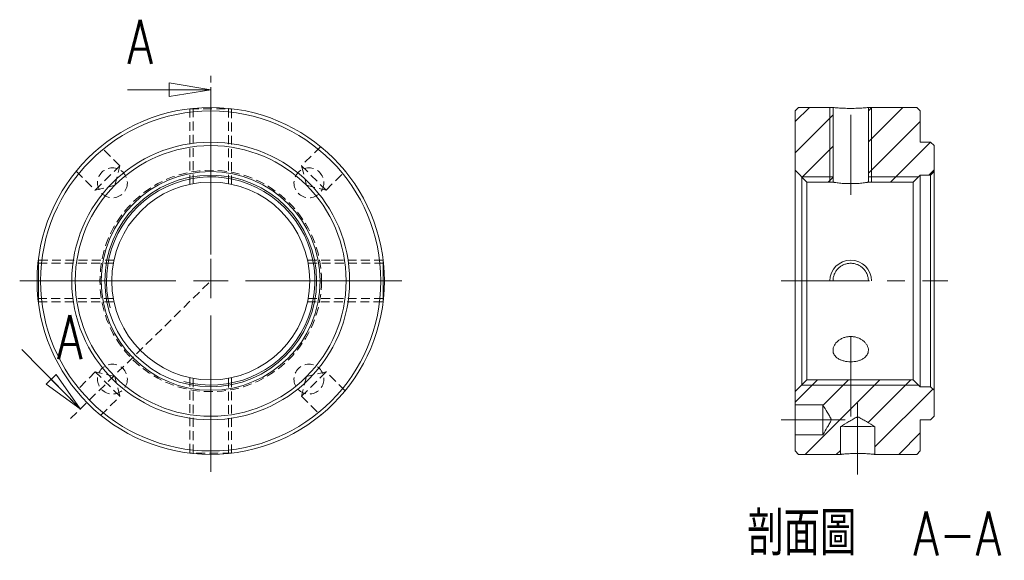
# Model space of a CAD drawing. Header units: millimetres. Extents: x 54 to 199, y 13 to 184.
# Tile 1 of 2: x 54 to 196, y 13 to 91. Entities that reach past the tile are written whole.
import ezdxf

# ---------------------------------------------------------------- set-up
doc = ezdxf.new("R2010")
doc.units = ezdxf.units.MM
doc.linetypes.add('CENTERX2', pattern=[20.32, 12.7, -2.54, 2.54, -2.54])
doc.linetypes.add('HIDDEN', pattern=[1.905, 1.27, -0.635])
doc.layers.get('0').update_dxf_attribs({"lineweight": 18})
doc.layers.add('FORMAT', color=7, linetype='Continuous', lineweight=18)
doc.styles.add('SLDTEXTSTYLE0', font='txt.shx', dxfattribs={"width": 0.75})
doc.styles.add('SLDTEXTSTYLE1', font='txt.shx', dxfattribs={"width": 0.75, "bigfont": 'bigfont.shx'})

# ---------------------------------------------------------------- blocks, each defined once
blk = doc.blocks.new('SW_CENTERMARKSYMBOL_0')
at = {"layer": 'FORMAT', "color": 0}
for p, q in [((0, 5), (0, 27.5)), ((0, 0), (0, 2.5)), ((-5, 0), (-27.5, 0)), ((0, 0), (-2.5, 0)), ((0, 0), (0, -2.5)), ((0, 0), (2.5, 0)), ((5, 0), (27.5, 0)), ((0, -5), (0, -27.5))]:
    blk.add_line(p, q, dxfattribs=at)
blk = doc.blocks.new('_CLOSED')
at = {"color": 0, "linetype": 'ByBlock', "lineweight": -2}
for p, q in [((-1, 0.166667), (0, 0)), ((-1, 0.166667), (-1, -0.166667)), ((0, 0), (-1, -0.166667)), ((0, 0), (-1, 0))]:
    blk.add_line(p, q, dxfattribs=at)
blk = doc.blocks.new('SW_NOTE_0')
at = {"layer": 'FORMAT', "color": 0, "char_height": 6.35, "attachment_point": 2}
for s, insert, width, style in [('剖面圖', (12.5, 8.19), 35.2954, 'SLDTEXTSTYLE1'), ('A-A', (34.92, 8.19), 25.4, 'SLDTEXTSTYLE0')]:
    blk.add_mtext(s, dxfattribs=dict(at, insert=insert, width=width, style=style))

msp = doc.modelspace()

# ---------------------------------------------------------------- hatches: boundary and pattern name
at = {"linetype": 'Continuous', "lineweight": 0}
h = msp.add_hatch(dxfattribs=at)
h.set_pattern_fill('ANSI31', style=0, pattern_type=0)
h.paths.add_polyline_path([(171.29, 78.08), (166.34, 78.08), (165.84, 77.58), (165.84, 69.03), (167.54, 67.33), (171.29, 67.33)], flags=0)
h = msp.add_hatch(dxfattribs=at)
h.set_pattern_fill('ANSI31', style=0, pattern_type=0)
h.paths.add_polyline_path([(185.34, 73.08), (183.84, 73.08), (183.84, 77.58), (183.34, 78.08), (176.39, 78.08), (176.39, 67.33), (182.84, 67.33), (183.84, 68.33), (185.34, 68.33), (185.84, 68.83), (185.84, 72.58)], flags=0)
h = msp.add_hatch(dxfattribs=at)
h.set_pattern_fill('ANSI31', style=0, pattern_type=0)
edge = h.paths.add_edge_path(flags=0)
edge.add_line((172.34, 32.07), (172.34, 30.07))
edge.add_line((172.34, 30.07), (172.35, 28.08))
edge.add_line((172.35, 28.08), (172.34, 32.07))
edge.add_spline(control_points=[(172.34, 32.07), (172.5, 32.17), (172.66, 32.26), (172.82, 32.36), (173.32, 32.66), (173.82, 32.96), (174.33, 33.25), (174.46, 33.33), (174.58, 33.41), (174.73, 33.45), (174.76, 33.46), (174.81, 33.47), (174.85, 33.47), (174.89, 33.47), (174.93, 33.46), (174.97, 33.44), (175.04, 33.42), (175.1, 33.39), (175.16, 33.35), (175.28, 33.29), (175.39, 33.23), (175.5, 33.16), (175.71, 33.04), (175.92, 32.92), (176.13, 32.79), (176.53, 32.55), (176.93, 32.31), (177.33, 32.07)], knot_values=[0, 0, 0, 0, 0.556702, 0.556702, 0.556702, 2.318367, 2.318367, 2.318367, 2.764517, 2.764517, 2.764517, 2.890565, 2.890565, 2.890565, 3.014685, 3.014685, 3.014685, 3.22637, 3.22637, 3.22637, 3.609226, 3.609226, 3.609226, 4.33883, 4.33883, 4.33883, 5.732253, 5.732253, 5.732253, 5.732253], weights=[1, 1, 1, 1, 1, 1, 1, 1, 1, 1, 1, 1, 1, 1, 1, 1, 1, 1, 1, 1, 1, 1, 1, 1, 1, 1, 1, 1], degree=3, periodic=0)
edge.add_line((177.33, 28.08), (177.33, 30.07))
edge.add_line((177.33, 30.07), (177.33, 32.07))
edge.add_line((177.33, 28.08), (183.34, 28.08))
edge.add_line((183.34, 28.08), (183.84, 28.58))
edge.add_line((183.84, 28.58), (183.84, 33.08))
edge.add_line((183.84, 33.08), (185.34, 33.08))
edge.add_line((185.34, 33.08), (185.84, 33.58))
edge.add_line((185.84, 33.58), (185.84, 37.33))
edge.add_line((185.84, 37.33), (185.34, 37.83))
edge.add_line((185.34, 37.83), (183.84, 37.83))
edge.add_line((183.84, 37.83), (182.84, 38.83))
edge.add_line((182.84, 38.83), (167.54, 38.83))
edge.add_line((167.54, 38.83), (165.84, 37.13))
edge.add_line((165.84, 37.13), (165.84, 35.22))
edge.add_line((165.84, 35.22), (169.84, 35.22))
edge.add_spline(control_points=[(169.84, 35.22), (170.14, 34.71), (170.45, 34.2), (170.74, 33.69), (170.83, 33.53), (170.93, 33.38), (170.99, 33.21), (171.01, 33.17), (171.02, 33.13), (171.02, 33.09), (171.02, 33.05), (171.01, 33.01), (171, 32.97), (170.99, 32.92), (170.96, 32.86), (170.93, 32.81), (170.88, 32.71), (170.83, 32.61), (170.77, 32.52), (170.67, 32.34), (170.56, 32.15), (170.46, 31.97), (170.25, 31.63), (170.04, 31.28), (169.84, 30.93)], knot_values=[0, 0, 0, 0, 1.784216, 1.784216, 1.784216, 2.329853, 2.329853, 2.329853, 2.448064, 2.448064, 2.448064, 2.566458, 2.566458, 2.566458, 2.747193, 2.747193, 2.747193, 3.076972, 3.076972, 3.076972, 3.704579, 3.704579, 3.704579, 4.913239, 4.913239, 4.913239, 4.913239], weights=[1, 1, 1, 1, 1, 1, 1, 1, 1, 1, 1, 1, 1, 1, 1, 1, 1, 1, 1, 1, 1, 1, 1, 1, 1], degree=3, periodic=0)
edge.add_line((169.84, 30.93), (165.84, 30.93))
edge.add_line((165.84, 30.93), (165.84, 28.58))
edge.add_line((165.84, 28.58), (166.34, 28.08))
edge.add_line((166.34, 28.08), (172.35, 28.08))

# ---------------------------------------------------------------- linework, layer by layer
at = {"color": 7, "linetype": 'HIDDEN', "lineweight": 0}
for p, q in [((81.69, 53.08), (81.69, 82.64)), ((78.69, 77.89), (78.69, 67.01)), ((78.69, 77.89), (78.69, 67.01)), ((78.69, 77.89), (84.69, 77.89)), ((79.14, 77.95), (79.14, 67.1)), ((84.24, 67.1), (84.24, 77.95)), ((84.69, 67.01), (84.69, 77.89)), ((84.69, 67.01), (84.69, 77.89)), ((68.6, 69.69), (65.86, 72.43)), ((97.51, 72.43), (94.77, 69.69)), ((65.07, 66.16), (68.6, 69.69)), ((67.9, 66.86), (68.6, 69.69)), ((94.77, 69.69), (98.3, 66.16)), ((94.77, 69.69), (95.47, 66.86)), ((62.33, 68.9), (65.07, 66.16)), ((98.3, 66.16), (101.04, 68.9)), ((65.07, 66.16), (67.9, 66.86)), ((95.47, 66.86), (98.3, 66.16)), ((67.66, 55.63), (56.81, 55.63)), ((67.75, 56.08), (56.87, 56.08)), ((67.75, 56.08), (56.87, 56.08)), ((106.5, 56.08), (95.62, 56.08)), ((106.5, 56.08), (95.62, 56.08)), ((106.56, 55.63), (95.71, 55.63)), ((61.49, 33.24), (81.69, 53.08)), ((67.44, 53.05), (67.44, 53.12)), ((56.82, 50.53), (67.66, 50.53)), ((56.87, 50.08), (67.75, 50.08)), ((56.87, 50.08), (67.75, 50.08)), ((95.62, 50.08), (106.5, 50.08)), ((95.62, 50.08), (106.5, 50.08)), ((95.71, 50.53), (106.55, 50.53)), ((65.07, 39.99), (62.33, 37.25)), ((68.6, 36.46), (65.07, 39.99)), ((67.9, 39.29), (65.07, 39.99)), ((98.3, 39.99), (94.77, 36.46)), ((98.3, 39.99), (95.47, 39.29)), ((101.04, 37.25), (98.3, 39.99)), ((68.6, 36.46), (67.9, 39.29)), ((78.69, 39.14), (78.69, 28.26)), ((78.69, 39.14), (78.69, 28.26)), ((79.14, 39.05), (79.14, 28.21)), ((84.24, 28.21), (84.24, 39.06)), ((84.69, 28.26), (84.69, 39.14)), ((84.69, 28.26), (84.69, 39.14)), ((95.47, 39.29), (94.77, 36.46)), ((65.86, 33.72), (68.6, 36.46)), ((94.77, 36.46), (97.51, 33.72)), ((84.69, 28.26), (78.69, 28.26))]:
    msp.add_line(p, q, dxfattribs=at)
at = {"color": 7, "linetype": 'Continuous', "lineweight": 0}
for p, q in [((69.69, 80.64), (81.69, 80.64)), ((170.84, 78.08), (170.84, 67.33)), ((170.84, 78.08), (170.84, 67.33)), ((176.84, 67.33), (176.84, 78.08)), ((176.84, 67.33), (176.84, 78.08)), ((171.29, 68.08), (166.79, 68.08)), ((183.59, 68.08), (176.39, 68.08)), ((54.51, 43.2), (62.91, 34.64)), ((166.79, 38.08), (183.59, 38.08))]:
    msp.add_line(p, q, dxfattribs=at)
at = {"color": 7, "linetype": 'Continuous', "lineweight": 15}
for p, q in [((166.34, 78.08), (165.84, 77.58)), ((166.34, 78.08), (171.29, 78.08)), ((171.29, 78.08), (171.29, 67.33)), ((176.39, 67.33), (176.39, 78.08)), ((176.39, 78.08), (183.34, 78.08)), ((183.84, 77.58), (183.34, 78.08)), ((165.84, 69.03), (165.84, 77.58)), ((183.84, 77.58), (183.84, 73.08)), ((183.84, 73.08), (185.34, 73.08)), ((185.84, 72.58), (185.34, 73.08)), ((185.84, 72.58), (185.84, 68.83)), ((165.84, 69.03), (167.54, 67.33)), ((165.84, 37.13), (165.84, 69.03)), ((182.84, 67.33), (183.84, 68.33)), ((185.34, 68.33), (183.84, 68.33)), ((183.84, 37.83), (183.84, 68.33)), ((185.34, 68.33), (185.84, 68.83)), ((185.34, 37.83), (185.34, 68.33)), ((185.84, 68.83), (185.84, 37.33)), ((167.54, 67.33), (167.54, 38.83)), ((171.29, 67.33), (167.54, 67.33)), ((182.84, 67.33), (176.39, 67.33)), ((182.84, 38.83), (182.84, 67.33)), ((176.39, 53.08), (171.29, 53.08)), ((167.54, 38.83), (165.84, 37.13)), ((167.54, 38.83), (182.84, 38.83)), ((183.84, 37.83), (182.84, 38.83)), ((165.84, 35.22), (165.84, 37.13)), ((183.84, 37.83), (185.34, 37.83)), ((185.84, 37.33), (185.34, 37.83)), ((185.84, 37.33), (185.84, 33.58)), ((169.84, 35.22), (165.84, 35.22)), ((165.84, 35.22), (165.84, 30.93)), ((169.84, 35.22), (169.84, 30.93)), ((185.34, 33.08), (183.84, 33.08)), ((183.84, 33.08), (183.84, 28.58)), ((185.34, 33.08), (185.84, 33.58)), ((165.84, 28.58), (165.84, 30.93)), ((165.84, 30.93), (169.84, 30.93)), ((165.84, 28.58), (166.34, 28.08)), ((183.34, 28.08), (183.84, 28.58)), ((172.35, 28.08), (166.34, 28.08)), ((183.34, 28.08), (177.33, 28.08))]:
    msp.add_line(p, q, dxfattribs=at)
at = {"color": 7, "linetype": 'Continuous', "lineweight": 0}
for points in [[(166.79, 68.08), (166.79, 68.04), (166.79, 67.95), (166.79, 67.79), (166.79, 67.56), (166.79, 67.28), (166.79, 66.93), (166.79, 66.53), (166.79, 66.07), (166.79, 65.55), (166.79, 64.98), (166.79, 64.35), (166.79, 63.68), (166.79, 62.97), (166.79, 62.21), (166.79, 61.41), (166.79, 60.58), (166.79, 59.71), (166.79, 58.82), (166.79, 57.9), (166.79, 56.96), (166.79, 56), (166.79, 55.03), (166.79, 54.06), (166.79, 53.08)], [(166.79, 53.08), (166.79, 52.09), (166.79, 51.12), (166.79, 50.15), (166.79, 49.19), (166.79, 48.25), (166.79, 47.34), (166.79, 46.44), (166.79, 45.58), (166.79, 44.74), (166.79, 43.94), (166.79, 43.19), (166.79, 42.47), (166.79, 41.8), (166.79, 41.18), (166.79, 40.6), (166.79, 40.09), (166.79, 39.62), (166.79, 39.22), (166.79, 38.87), (166.79, 38.59), (166.79, 38.36), (166.79, 38.2), (166.79, 38.11), (166.79, 38.08)]]:
    msp.add_lwpolyline(points, dxfattribs=at)
at = {"color": 7, "linetype": 'HIDDEN', "lineweight": 0}
for points in [[(56.87, 50.08), (56.87, 50.11), (56.87, 50.22), (56.87, 50.4), (56.87, 50.65), (56.87, 50.95), (56.87, 51.31), (56.87, 51.71), (56.87, 52.15), (56.87, 52.61), (56.87, 53.08), (56.87, 53.54), (56.87, 54), (56.87, 54.44), (56.87, 54.84), (56.87, 55.2), (56.87, 55.5), (56.87, 55.75), (56.87, 55.93), (56.87, 56.04), (56.87, 56.08)], [(106.5, 56.08), (106.5, 56.04), (106.5, 55.93), (106.5, 55.75), (106.5, 55.5), (106.5, 55.2), (106.5, 54.84), (106.5, 54.44), (106.5, 54), (106.5, 53.54), (106.5, 53.08), (106.5, 52.61), (106.5, 52.15), (106.5, 51.71), (106.5, 51.31), (106.5, 50.95), (106.5, 50.65), (106.5, 50.4), (106.5, 50.22), (106.5, 50.11), (106.5, 50.08)]]:
    msp.add_lwpolyline(points, dxfattribs=at)
at = {"color": 7, "linetype": 'Continuous', "lineweight": 15}
for radius in [25, 24.5, 20, 19.5, 15.75, 15.25, 14.25]:
    msp.add_circle((81.69, 53.08), radius, dxfattribs=at)
at = {"color": 7, "linetype": 'HIDDEN', "lineweight": 0}
for centre, radius in [((67.54, 67.22), 2.15), ((81.69, 53.08), 15.95), ((95.83, 67.22), 2.15), ((67.54, 38.93), 2.15), ((95.83, 38.93), 2.15)]:
    msp.add_circle(centre, radius, dxfattribs=at)
at = {"color": 7, "linetype": 'Continuous', "lineweight": 0}
for centre, radius, start, end in [((81.69, 53.08), 15, 255, 195), ((173.84, 53.08), 3, 0.005, 179.995)]:
    msp.add_arc(centre, radius, start, end, dxfattribs=at)
at = {"color": 7, "linetype": 'Continuous', "lineweight": 15}
msp.add_arc((174.84, -76.46), 108.57, 88.6807, 91.3193, dxfattribs=at)
for start_param, end_param in [(4.788012, 4.802449), (1.480736, 1.495173)]:
    msp.add_ellipse((174.84, 53.08), major_axis=(0, -277.97), ratio=0.008994, start_param=start_param, end_param=end_param, dxfattribs=at)
for points, knots in [([(171.29, 78.08), (171.29, 78.08), (171.3, 78.07), (171.37, 78.07), (171.42, 78.06), (171.54, 78.05), (171.62, 78.04), (171.81, 78.03), (171.91, 78.02), (172.15, 78), (172.28, 77.99), (172.56, 77.98), (172.71, 77.97), (173.01, 77.96), (173.17, 77.95), (173.5, 77.95), (173.67, 77.95), (174, 77.95), (174.17, 77.95), (174.5, 77.95), (174.66, 77.96), (174.96, 77.97), (175.11, 77.98), (175.39, 77.99), (175.52, 78), (175.76, 78.02), (175.86, 78.03), (176.05, 78.04), (176.13, 78.05), (176.26, 78.06), (176.3, 78.07), (176.37, 78.07), (176.39, 78.08), (176.39, 78.08)], [0, 0, 0, 0, 0.319303, 0.319303, 0.638607, 0.638607, 0.95791, 0.95791, 1.277213, 1.277213, 1.596516, 1.596516, 1.91582, 1.91582, 2.235123, 2.235123, 2.554426, 2.554426, 2.873729, 2.873729, 3.193033, 3.193033, 3.512336, 3.512336, 3.831639, 3.831639, 4.150942, 4.150942, 4.470246, 4.470246, 4.789549, 4.789549, 5.108852, 5.108852, 5.108852, 5.108852]), ([(171.29, 67.33), (171.29, 67.33), (171.3, 67.32), (171.37, 67.31), (171.42, 67.3), (171.54, 67.28), (171.62, 67.27), (171.81, 67.24), (171.92, 67.23), (172.15, 67.2), (172.28, 67.18), (172.56, 67.15), (172.7, 67.14), (173.01, 67.12), (173.17, 67.11), (173.5, 67.1), (173.67, 67.1), (174, 67.1), (174.17, 67.1), (174.5, 67.11), (174.66, 67.12), (174.97, 67.14), (175.11, 67.15), (175.39, 67.18), (175.52, 67.2), (175.76, 67.23), (175.86, 67.24), (176.05, 67.27), (176.13, 67.28), (176.25, 67.3), (176.3, 67.31), (176.37, 67.32), (176.39, 67.33), (176.39, 67.33)], [0, 0, 0, 0, 0.320462, 0.320462, 0.640925, 0.640925, 0.961387, 0.961387, 1.281849, 1.281849, 1.602312, 1.602312, 1.922774, 1.922774, 2.243237, 2.243237, 2.563699, 2.563699, 2.884161, 2.884161, 3.204624, 3.204624, 3.525086, 3.525086, 3.845548, 3.845548, 4.166011, 4.166011, 4.486473, 4.486473, 4.806936, 4.806936, 5.127398, 5.127398, 5.127398, 5.127398]), ([(176.39, 53.08), (176.39, 53.24), (176.37, 53.41), (176.3, 53.74), (176.25, 53.9), (176.13, 54.21), (176.05, 54.35), (175.86, 54.63), (175.76, 54.76), (175.52, 55), (175.39, 55.1), (175.11, 55.29), (174.97, 55.37), (174.66, 55.49), (174.5, 55.54), (174.17, 55.61), (174, 55.63), (173.67, 55.63), (173.5, 55.61), (173.17, 55.54), (173.01, 55.5), (172.7, 55.37), (172.56, 55.29), (172.28, 55.1), (172.15, 55), (171.91, 54.76), (171.81, 54.63), (171.62, 54.36), (171.54, 54.21), (171.42, 53.9), (171.37, 53.74), (171.3, 53.41), (171.29, 53.24), (171.29, 53.08)], [0, 0, 0, 0, 0.500489, 0.500489, 1.000978, 1.000978, 1.501467, 1.501467, 2.001956, 2.001956, 2.502446, 2.502446, 3.002935, 3.002935, 3.503424, 3.503424, 4.003913, 4.003913, 4.504402, 4.504402, 5.004891, 5.004891, 5.50538, 5.50538, 6.005869, 6.005869, 6.506358, 6.506358, 7.006848, 7.006848, 7.507337, 7.507337, 8.007826, 8.007826, 8.007826, 8.007826]), ([(171.29, 43.09), (171.29, 42.97), (171.3, 42.85), (171.37, 42.63), (171.42, 42.52), (171.54, 42.31), (171.62, 42.22), (171.81, 42.04), (171.91, 41.96), (172.15, 41.81), (172.28, 41.75), (172.56, 41.63), (172.7, 41.59), (173.01, 41.51), (173.17, 41.48), (173.5, 41.44), (173.67, 41.43), (174, 41.43), (174.17, 41.44), (174.5, 41.48), (174.66, 41.51), (174.97, 41.58), (175.11, 41.63), (175.39, 41.74), (175.52, 41.81), (175.76, 41.96), (175.86, 42.04), (176.05, 42.22), (176.13, 42.31), (176.25, 42.52), (176.3, 42.63), (176.37, 42.85), (176.39, 42.97), (176.39, 43.33), (176.32, 43.58), (176.13, 43.93), (176.05, 44.04), (175.86, 44.26), (175.76, 44.36), (175.52, 44.55), (175.39, 44.64), (175.12, 44.79), (174.97, 44.85), (174.66, 44.96), (174.5, 45), (174.17, 45.06), (174.01, 45.07), (173.67, 45.07), (173.5, 45.06), (173.18, 45), (173.01, 44.96), (172.71, 44.86), (172.56, 44.79), (172.28, 44.64), (172.15, 44.55), (171.8, 44.27), (171.61, 44.05), (171.42, 43.7), (171.37, 43.57), (171.3, 43.33), (171.29, 43.21), (171.29, 43.09)], [0, 0, 0, 0, 0.432051, 0.432051, 0.864103, 0.864103, 1.296154, 1.296154, 1.728206, 1.728206, 2.160257, 2.160257, 2.592308, 2.592308, 3.02436, 3.02436, 3.456411, 3.456411, 3.888463, 3.888463, 4.320514, 4.320514, 4.752566, 4.752566, 5.184617, 5.184617, 5.616668, 5.616668, 6.04872, 6.04872, 6.480771, 6.480771, 6.912823, 6.912823, 7.776925, 7.776925, 8.208977, 8.208977, 8.641028, 8.641028, 9.07308, 9.07308, 9.505131, 9.505131, 9.937183, 9.937183, 10.369234, 10.369234, 10.801285, 10.801285, 11.233337, 11.233337, 11.665388, 11.665388, 12.09744, 12.09744, 12.961542, 12.961542, 13.393594, 13.393594, 13.825645, 13.825645, 13.825645, 13.825645]), ([(169.84, 30.93), (170.05, 31.29), (170.26, 31.64), (170.57, 32.17), (170.68, 32.34), (170.83, 32.61), (170.88, 32.7), (170.95, 32.84), (170.97, 32.88), (171.01, 32.98), (171.02, 33.03), (171.02, 33.13), (171, 33.18), (170.97, 33.28), (170.94, 33.32), (170.87, 33.46), (170.82, 33.55), (170.67, 33.82), (170.57, 33.99), (170.25, 34.52), (170.04, 34.87), (169.84, 35.22)], [0, 0, 0, 0, 1.2281, 1.2281, 1.84215, 1.84215, 2.149175, 2.149175, 2.302687, 2.302687, 2.4562, 2.4562, 2.609712, 2.609712, 2.763225, 2.763225, 3.07025, 3.07025, 3.6843, 3.6843, 4.912399, 4.912399, 4.912399, 4.912399]), ([(177.33, 32.07), (176.92, 32.32), (176.51, 32.57), (175.89, 32.94), (175.68, 33.06), (175.37, 33.24), (175.27, 33.3), (175.11, 33.38), (175.05, 33.41), (174.94, 33.46), (174.88, 33.47), (174.76, 33.47), (174.71, 33.45), (174.6, 33.4), (174.55, 33.37), (174.39, 33.29), (174.29, 33.23), (173.98, 33.05), (173.77, 32.93), (173.16, 32.56), (172.75, 32.32), (172.34, 32.07)], [0, 0, 0, 0, 1.432817, 1.432817, 2.149225, 2.149225, 2.50743, 2.50743, 2.686532, 2.686532, 2.865634, 2.865634, 3.044736, 3.044736, 3.223838, 3.223838, 3.582042, 3.582042, 4.298451, 4.298451, 5.731268, 5.731268, 5.731268, 5.731268]), ([(177.33, 28.08), (177.34, 28.08), (177.34, 28.08), (177.31, 28.08), (177.21, 28.1), (177.03, 28.12), (176.8, 28.14), (176.51, 28.16), (176.17, 28.19), (175.79, 28.21), (175.44, 28.22), (175.11, 28.22), (174.79, 28.23), (174.42, 28.22), (174.01, 28.21), (173.62, 28.19), (173.27, 28.17), (172.96, 28.15), (172.71, 28.12), (172.51, 28.1), (172.39, 28.09), (172.33, 28.08), (172.34, 28.08), (172.34, 28.08)], [0, 0, 0, 0, 0.004616, 0.268631, 0.540308, 0.80432, 1.075926, 1.341061, 1.613852, 1.879502, 2.152906, 2.32828, 2.505836, 2.770147, 3.042146, 3.30645, 3.578373, 3.843505, 4.116293, 4.381943, 4.655346, 4.920093, 5.011442, 5.011442, 5.011442, 5.011442])]:
    msp.add_open_spline(points, degree=3, knots=knots, dxfattribs=at)
at = {"layer": 'FORMAT', "color": 7, "linetype": 'CENTERX2', "lineweight": 0}
for p, q in [((173.84, 77.02), (173.84, 65.5)), ((163.84, 53.08), (187.84, 53.08)), ((173.84, 45.09), (173.84, 33.56)), ((174.84, 35.47), (174.84, 25.17)), ((169.84, 33.08), (163.84, 33.08)), ((169.84, 33.08), (173.02, 33.08))]:
    msp.add_line(p, q, dxfattribs=at)

# ---------------------------------------------------------------- block references
at = {"color": 7, "linetype": 'Continuous', "lineweight": 0, "xscale": 6, "yscale": 6}
msp.add_blockref('_CLOSED', (81.69, 80.64), dxfattribs=at)
at = {"color": 7, "linetype": 'Continuous', "lineweight": 0, "xscale": 6, "yscale": 6, "rotation": 314.4846835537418}
msp.add_blockref('_CLOSED', (62.91, 34.64), dxfattribs=at)
at = {"layer": 'FORMAT', "color": 7}
msp.add_blockref('SW_CENTERMARKSYMBOL_0', (81.69, 53.08), dxfattribs=at)
at = {"layer": 'FORMAT'}
msp.add_blockref('SW_NOTE_0', (154.29, 11.69), dxfattribs=at)

# ---------------------------------------------------------------- texts
at = {"color": 7, "linetype": 'Continuous', "char_height": 6.35, "width": 6.35, "attachment_point": 1, "style": 'SLDTEXTSTYLE0'}
for insert in [(69.69, 90.73), (59.55, 48.15)]:
    msp.add_mtext('A', dxfattribs=dict(at, insert=insert))

doc.saveas('drawing.dxf')
